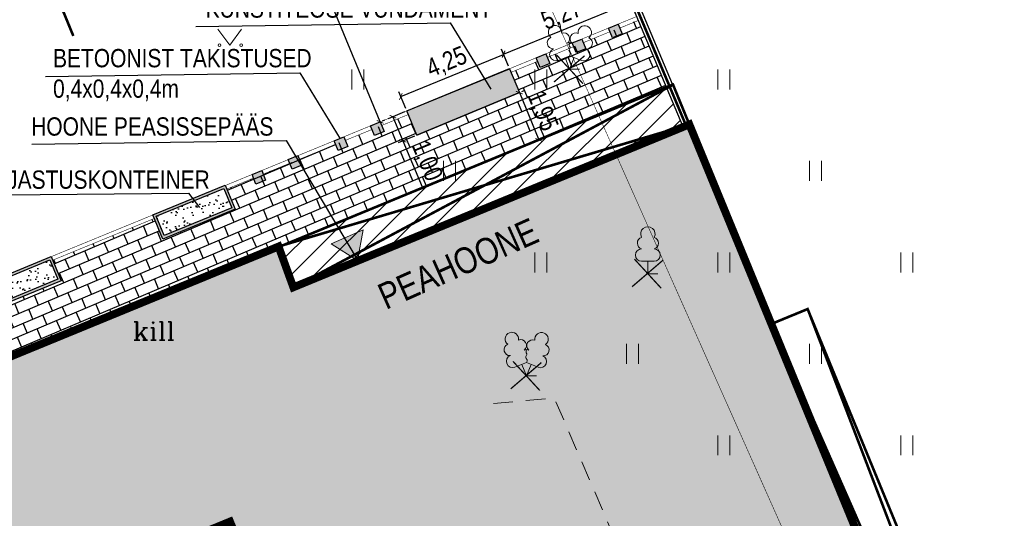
# Model space of a CAD drawing. Header units: metres. Extents: x 685671 to 686635, y 6588408 to 6589199.
# Tile 16 of 34: x 685902 to 685940, y 6588781 to 6588800. Entities that reach past the tile are written whole.
import ezdxf
from ezdxf.enums import TextEntityAlignment as Align

# ---------------------------------------------------------------- set-up
doc = ezdxf.new("R2010")
doc.units = ezdxf.units.M
for name, pattern in [('DASHEDX2', [1.5, 1, -0.5]), ('Kohtla-Järve PPA ühishoone G20$0$ASFBET', [2.5, 1.5, -1]), ('Kohtla-Järve PPA ühishoone G20$0$KATASTRIPIIR', [7, 4, -1, 1, -1])]:
    doc.linetypes.add(name, pattern=pattern)
for name, color, linetype in [('CON_betoontakistus', 252, 'Continuous'), ('CON_haljasala', 81, 'Continuous'), ('CON_hoone', 7, 'Continuous'), ('CON_kõnnitee', 51, 'Continuous'), ('CON_parkimine', 7, 'Continuous'), ('CON_piirdeaed', 92, 'Continuous'), ('CON_sõidutee_äärekivi_8cm', 1, 'Continuous')]:
    doc.layers.add(name, color=color, linetype=linetype)
for name, color, linetype, lineweight in [('CON_sissepääsud', 7, 'Continuous', 0), ('Kohtla-Järve PPA ühishoone G20$0$HALJASTUS', 250, 'Continuous', 13), ('Kohtla-Järve PPA ühishoone G20$0$PIIR', 224, 'Continuous', 13), ('Kohtla-Järve PPA ühishoone G20$0$PUU', 250, 'Continuous', 13), ('Kohtla-Järve PPA ühishoone G20$0$TEE', 250, 'Continuous', 13)]:
    doc.layers.add(name, color=color, linetype=linetype, lineweight=lineweight)
doc.styles.add('Kohtla-Järve PPA ühishoone G20$0$romanc', font='romanc.shx')
doc.linetypes.add('FENCELINE2', pattern='A,6.35,-2.54,[132,ltypeshp.shx,S=2.54,R=0,X=-2.54,Y=0],-2.54,25.4', length=36.83)
doc.dimstyles.new('ISO-25', dxfattribs={"dimtxt": 2.5, "dimasz": 2.5, "dimexe": 1.25, "dimexo": 0.625, "dimtad": 1, "dimtxsty": 'Standard', "dimcen": 2.5, "dimadec": 0, "dimazin": 0, "dimtfac": 1, "dimtmove": 0, "dimatfit": 3, "dimfxl": 1, "dimarcsym": 0})
pattern_1 = [(37.5, (0, 0), (-0.01600031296, 0.48941323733), [0, -0.38608, 0, -0.4318, 0, -0.41275]), (7.5, (0, 0), (0.44952328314, 0.71682510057), [0, -0.20828, 0, -0.34798, 0, -0.13335]), (327.5, (-0.3124, 0), (0.790992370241, 0.001437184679), [0, -0.127, 0, -0.4572, 0, -0.5969]), (317.5, (-0.3124, 0), (0.76355645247, 0.22292932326), [0, -0.0635, 0, -0.29972, 0, -0.3429])]

# ---------------------------------------------------------------- blocks, each defined once
blk = doc.blocks.new('Kohtla-Järve PPA ühishoone G20$0$LEHTP2')
at = {"layer": 'Kohtla-Järve PPA ühishoone G20$0$PUU', "linetype": 'Continuous'}
for p, q in [((-0.88, 0.67), (0.01, 1.02)), ((0, 0), (-0.35, 0.88)), ((0, 0), (0.36, 0.88)), ((0.01, 1.02), (0.89, 0.66)), ((0.76, 0), (0, 0))]:
    blk.add_line(p, q, dxfattribs=at)
at = {"layer": 'Kohtla-Järve PPA ühishoone G20$0$PUU', "linetype": 'Continuous', "flags": 128}
blk.add_lwpolyline([(0.01, 2.01), (-0.03, 1.86), (-0.03, 1.82), (-0.01, 1.76), (0.03, 1.69), (0.04, 1.65), (0.01, 1.58), (-0.04, 1.48), (-0.05, 1.43), (-0.04, 1.4), (-0.02, 1.34), (0.05, 1.22), (0.06, 1.18), (0.05, 1.14), (0.02, 1.07), (0.01, 1.02)], dxfattribs=at)
at = {"layer": 'Kohtla-Järve PPA ühishoone G20$0$PUU', "linetype": 'Continuous'}
for centre, radius, start, end in [((-1.114, 2.828), 0.512, 111.50269, 232.51731), ((-1.114, 2.828), 0.512, 350.48556, 111.50017), ((1.158, 2.811), 0.512, 67.6168, 188.63142), ((1.158, 2.811), 0.512, 306.59966, 67.61428), ((-1.262, 2.005), 0.448, 111.43041, 274.49868), ((-0.445, 2.327), 0.448, 308.50412, 111.57247), ((0.481, 2.318), 0.45, 67.7016, 230.51262), ((1.293, 1.986), 0.448, 264.6183, 67.68657), ((-1.053, 1.117), 0.475, 111.50143, 291.50036), ((0.008, 1.535), 0.475, 66.76552, 111.50149), ((1.07, 1.101), 0.475, 247.61661, 67.61554)]:
    blk.add_arc(centre, radius, start, end, dxfattribs=at)
blk = doc.blocks.new('Kohtla-Järve PPA ühishoone G20$0$LEHTP1')
at = {"layer": 'Kohtla-Järve PPA ühishoone G20$0$PUU', "linetype": 'Continuous'}
for p, q in [((0.48, 0.95), (-0.48, 0.95)), ((0, 0), (0, 0.95)), ((0.76, 0), (0, 0))]:
    blk.add_line(p, q, dxfattribs=at)
for centre, radius, start, end in [((0, 3.04), 0.554, 332.5799, 207.4201), ((-0.34, 2.345), 0.465, 109.02174, 253.14154), ((0.34, 2.345), 0.465, 286.85082, 70.98591), ((-0.475, 1.425), 0.475, 90.0016, 269.3953), ((0.475, 1.425), 0.475, 270.6047, 89.9984)]:
    blk.add_arc(centre, radius, start, end, dxfattribs=at)
blk = doc.blocks.new('Kohtla-Järve PPA ühishoone G20$0$MURU')
at = {"color": 0, "linetype": 'Continuous'}
for p, q in [((-0.927, 1.213), (0, 0)), ((0, 0), (0.891, 1.213))]:
    blk.add_line(p, q, dxfattribs=at)
for centre in [(-0.802, 0), (0.856, 0)]:
    blk.add_ellipse(centre, major_axis=(0.0778, 0.0778), ratio=1, start_param=5.497787, end_param=11.780972, dxfattribs=at)
blk = doc.blocks.new('Kohtla-Järve PPA ühishoone G20$0$HEIN')
at = {"color": 0, "linetype": 'Continuous'}
for p, q in [((-0.455, 0.761), (-0.455, -0.761)), ((0.455, 0.761), (0.455, -0.761))]:
    blk.add_line(p, q, dxfattribs=at)
blk = doc.blocks.new('Kohtla-Järve PPA ühishoone G20')
at = {"layer": 'Kohtla-Järve PPA ühishoone G20$0$PIIR', "color": 1, "linetype": 'Kohtla-Järve PPA ühishoone G20$0$KATASTRIPIIR', "ltscale": 0.5, "const_width": 0.02, "flags": 128}
for points in [[(685915.31, 6588816.21), (685942.42, 6588755.28), (685873.59, 6588724.65), (685883.45, 6588706.73), (685902.46, 6588674.01), (686010.65, 6588734.9), (685998.24, 6588760.11), (685960.71, 6588836.42), (685915.31, 6588816.21)], [(685835.53, 6588780.71), (685867.66, 6588721.37), (685873.59, 6588724.65), (685942.42, 6588755.28), (685915.31, 6588816.21), (685835.53, 6588780.71)]]:
    blk.add_lwpolyline(points, dxfattribs=at)
at = {"layer": 'Kohtla-Järve PPA ühishoone G20$0$TEE', "linetype": 'Kohtla-Järve PPA ühishoone G20$0$ASFBET', "ltscale": 0.5, "flags": 128}
blk.add_lwpolyline([(685920.168, 6588785.214), (685922.502, 6588785.427), (685925.358, 6588778.776), (685925.317, 6588777.253), (685924.543, 6588774.999), (685915.889, 6588771.596), (685901.19, 6588765.862), (685889.682, 6588761.089), (685879.567, 6588756.395), (685877.518, 6588753.654), (685876.904, 6588748.211), (685873.876, 6588746.078), (685868.703, 6588745.798), (685866.91, 6588745.067), (685865.882, 6588743.537), (685866.237, 6588742.034), (685869.881, 6588734.183)], dxfattribs=at)
at = {"layer": 'Kohtla-Järve PPA ühishoone G20$0$HALJASTUS', "linetype": 'Continuous', "xscale": 0.5, "yscale": 0.5, "zscale": 0.5}
blk.add_blockref('Kohtla-Järve PPA ühishoone G20$0$MURU', (685910.092, 6588798.932), dxfattribs=at)
at = {"layer": 'Kohtla-Järve PPA ühishoone G20$0$HALJASTUS', "xscale": 0.5, "yscale": 0.5, "zscale": 0.5}
for p in [(685914.987, 6588797.617), (685921.987, 6588797.617), (685928.987, 6588797.617), (685918.487, 6588794.117), (685932.487, 6588794.117), (685921.987, 6588790.617), (685928.987, 6588790.617), (685935.987, 6588790.617), (685925.487, 6588787.117), (685932.487, 6588787.117), (685928.987, 6588783.617), (685935.987, 6588783.617)]:
    blk.add_blockref('Kohtla-Järve PPA ühishoone G20$0$HEIN', p, dxfattribs=at)
at = {"layer": 'Kohtla-Järve PPA ühishoone G20$0$PUU', "ltscale": 0.5, "xscale": 0.5, "yscale": 0.5, "zscale": 0.5}
for name, p in [('Kohtla-Järve PPA ühishoone G20$0$LEHTP2', (685923.085, 6588798.013)), ('Kohtla-Järve PPA ühishoone G20$0$LEHTP1', (685926.078, 6588790.184)), ('Kohtla-Järve PPA ühishoone G20$0$LEHTP2', (685921.432, 6588786.273))]:
    blk.add_blockref(name, p, dxfattribs=at)
at = {"layer": 'Kohtla-Järve PPA ühishoone G20$0$TEE', "linetype": 'Continuous', "style": 'Kohtla-Järve PPA ühishoone G20$0$romanc'}
blk.add_text('kill', height=0.7, dxfattribs=at).set_placement((685907.182, 6588787.991), align=Align.MIDDLE_CENTER)
blk = doc.blocks.new('_ArchTick')
at = {"color": 0, "linetype": 'ByBlock', "const_width": 0.15}
blk.add_lwpolyline([(-0.5, -0.5), (0.5, 0.5)], dxfattribs=at)
blk = doc.blocks.new('*D34')
at = {"color": 0, "lineweight": -2, "transparency": 16777216}
for p, q in [((685916.762, 6588796.374), (685916.142, 6588796.117)), ((685916.326, 6588796.193), (685916.709, 6588795.27)), ((685917.145, 6588795.45), (685916.524, 6588795.193)), ((685916.709, 6588795.27), (685917.44, 6588793.504))]:
    blk.add_line(p, q, dxfattribs=at)
at = {"layer": 'Defpoints', "color": 0, "transparency": 16777216}
for p in [(685916.855, 6588796.412), (685916.326, 6588796.193), (685917.237, 6588795.488)]:
    blk.add_point(p, dxfattribs=at)
at = {"color": 0, "lineweight": -2, "transparency": 16777216, "xscale": 0.2, "yscale": 0.2, "zscale": 0.2}
for p, rotation in [((685916.326, 6588796.193), 112.5010947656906), ((685916.709, 6588795.27), 292.5010947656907)]:
    blk.add_blockref('_ArchTick', p, dxfattribs=dict(at, rotation=rotation))
at = {"color": 0, "transparency": 16777216, "insert": (685917.593, 6588794.493), "char_height": 0.7, "attachment_point": 5, "rotation": 292.5011}
blk.add_mtext('{\\fSwis721 Cn BT|b0|i0|c0|p34;1,00}', dxfattribs=at)
blk = doc.blocks.new('*D36')
at = {"color": 0, "lineweight": -2, "transparency": 16777216}
for p, q in [((685916.628, 6588796.964), (685920.559, 6588798.579)), ((685920.748, 6588798.12), (685920.483, 6588798.764)), ((685916.817, 6588796.505), (685916.552, 6588797.149))]:
    blk.add_line(p, q, dxfattribs=at)
at = {"layer": 'Defpoints', "color": 0, "transparency": 16777216}
for p in [(685920.559, 6588798.579), (685920.786, 6588798.028), (685916.855, 6588796.412)]:
    blk.add_point(p, dxfattribs=at)
at = {"color": 0, "lineweight": -2, "transparency": 16777216, "xscale": 0.2, "yscale": 0.2, "zscale": 0.2}
for p, rotation in [((685920.559, 6588798.579), 22.33770896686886), ((685916.628, 6588796.964), 202.3377089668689)]:
    blk.add_blockref('_ArchTick', p, dxfattribs=dict(at, rotation=rotation))
at = {"color": 0, "transparency": 16777216, "insert": (685918.396, 6588798.252), "char_height": 0.7, "attachment_point": 5, "rotation": 22.3377}
blk.add_mtext('{\\fSwis721 Cn BT|b0|i0|c0|p34;4,25}', dxfattribs=at)
blk = doc.blocks.new('*D37')
at = {"color": 0, "lineweight": -2, "transparency": 16777216}
for p, q in [((685925.618, 6588800.121), (685925.355, 6588800.766)), ((685920.555, 6588798.591), (685925.43, 6588800.581)), ((685920.743, 6588798.131), (685920.48, 6588798.776))]:
    blk.add_line(p, q, dxfattribs=at)
at = {"layer": 'Defpoints', "color": 0, "transparency": 16777216}
for p in [(685925.43, 6588800.581), (685925.656, 6588800.029), (685920.781, 6588798.039)]:
    blk.add_point(p, dxfattribs=at)
at = {"color": 0, "lineweight": -2, "transparency": 16777216, "xscale": 0.2, "yscale": 0.2, "zscale": 0.2}
for p, rotation in [((685925.43, 6588800.581), 22.20699885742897), ((685920.555, 6588798.591), 202.2069988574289)]:
    blk.add_blockref('_ArchTick', p, dxfattribs=dict(at, rotation=rotation))
at = {"color": 0, "transparency": 16777216, "insert": (685922.796, 6588800.067), "char_height": 0.7, "attachment_point": 5, "rotation": 22.207}
blk.add_mtext('{\\fSwis721 Cn BT|b0|i0|c0|p34;5,27}', dxfattribs=at)
blk = doc.blocks.new('*D38')
at = {"color": 0, "lineweight": -2, "transparency": 16777216}
for p, q in [((685921.162, 6588797.114), (685921.907, 6588795.308)), ((685921.255, 6588797.153), (685921.347, 6588797.191)), ((685922, 6588795.347), (685922.092, 6588795.385))]:
    blk.add_line(p, q, dxfattribs=at)
at = {"layer": 'Defpoints', "color": 0, "transparency": 16777216}
for p in [(685921.162, 6588797.114), (685921.907, 6588795.308), (685921.907, 6588795.308)]:
    blk.add_point(p, dxfattribs=at)
at = {"color": 0, "lineweight": -2, "transparency": 16777216, "xscale": 0.2, "yscale": 0.2, "zscale": 0.2}
for p, rotation in [((685921.162, 6588797.114), 112.4121730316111), ((685921.907, 6588795.308), 292.4121730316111)]:
    blk.add_blockref('_ArchTick', p, dxfattribs=dict(at, rotation=rotation))
at = {"color": 0, "transparency": 16777216, "insert": (685922.015, 6588796.409), "char_height": 0.7, "attachment_point": 5, "rotation": 292.4122}
blk.add_mtext('{\\fSwis721 Cn BT|b0|i0|c0|p34;1,95}', dxfattribs=at)
blk = doc.blocks.new('*D39')
at = {"color": 0, "lineweight": -2, "transparency": 16777216}
for p, q in [((685915.837, 6588795.994), (685911.083, 6588807.565)), ((685911.176, 6588807.603), (685911.268, 6588807.641)), ((685915.93, 6588796.032), (685916.022, 6588796.07))]:
    blk.add_line(p, q, dxfattribs=at)
at = {"layer": 'Defpoints', "color": 0, "transparency": 16777216}
for p in [(685911.083, 6588807.565), (685911.083, 6588807.565), (685915.837, 6588795.994)]:
    blk.add_point(p, dxfattribs=at)
at = {"color": 0, "lineweight": -2, "transparency": 16777216, "xscale": 0.2, "yscale": 0.2, "zscale": 0.2}
for p, rotation in [((685911.083, 6588807.565), 112.3355762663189), ((685915.837, 6588795.994), 292.3355762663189)]:
    blk.add_blockref('_ArchTick', p, dxfattribs=dict(at, rotation=rotation))
at = {"color": 0, "transparency": 16777216, "insert": (685913.941, 6588801.977), "char_height": 0.7, "attachment_point": 5, "rotation": 292.3356}
blk.add_mtext('{\\fSwis721 Cn BT|b0|i0|c0|p34;12,51}', dxfattribs=at)
blk = doc.blocks.new('Sissepääs-flat-20')
at = {"layer": 'CON_sissepääsud'}
h = blk.add_hatch(color=256, dxfattribs=at)
h.dxf.hatch_style = 1
h.paths.add_polyline_path([(-0.766, 0.536), (-0.042, 0.078), (0.113, 0.921)])
blk.add_lwpolyline([(-0.766, 0.536), (-0.042, 0.078), (0.113, 0.921)], close=True, dxfattribs=at)

msp = doc.modelspace()

# ---------------------------------------------------------------- hatches: boundary and pattern name
at = {"true_color": 0x636466}
h = msp.add_hatch(dxfattribs=at)
h.set_pattern_fill('ANSI31', color=251, scale=0.2)
h.set_pattern_definition([(45, (0, 0), (-0.449012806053, 0.449012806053), [])])
h.paths.add_polyline_path([(685911.95, 6588791.225), (685912.554, 6588789.754), (685927.434, 6588795.804), (685926.809, 6588797.288)])
h = msp.add_hatch(color=251, dxfattribs=at)
h.dxf.hatch_style = 1
h.paths.add_polyline_path([(685891.409, 6588782.784), (685895.407, 6588773.054), (685906.608, 6588777.656), (685906.042, 6588779.035), (685910.093, 6588780.699), (685933.515, 6588723.725), (685938.159, 6588725.579), (685953.901, 6588732.048), (685927.665, 6588795.898), (685912.516, 6588789.663), (685911.95, 6588791.225)])
at = {"layer": 'CON_betoontakistus', "true_color": 0x636466}
h = msp.add_hatch(color=251, dxfattribs=at)
h.dxf.hatch_style = 1
h.paths.add_polyline_path([(685924.57, 6588799.582), (685924.94, 6588799.735), (685925.092, 6588799.365), (685924.722, 6588799.212)])
h = msp.add_hatch(color=251, dxfattribs=at)
h.dxf.hatch_style = 1
h.paths.add_polyline_path([(685923.185, 6588799.013), (685923.555, 6588799.165), (685923.707, 6588798.795), (685923.337, 6588798.643)])
h = msp.add_hatch(color=251, dxfattribs=at)
h.dxf.hatch_style = 1
h.paths.add_polyline_path([(685921.8, 6588798.444), (685922.17, 6588798.596), (685922.322, 6588798.226), (685921.952, 6588798.074)])
at = {"layer": 'CON_betoontakistus', "true_color": 0xf26722}
h = msp.add_hatch(color=30, dxfattribs=at)
h.dxf.hatch_style = 1
h.paths.add_polyline_path([(685921.162, 6588797.114), (685917.237, 6588795.488), (685916.855, 6588796.412), (685920.785, 6588798.027)])
at = {"layer": 'CON_betoontakistus', "true_color": 0x636466}
h = msp.add_hatch(color=251, dxfattribs=at)
h.dxf.hatch_style = 1
h.paths.add_polyline_path([(685915.467, 6588795.842), (685915.837, 6588795.994), (685915.989, 6588795.624), (685915.619, 6588795.472)])
h = msp.add_hatch(color=251, dxfattribs=at)
h.dxf.hatch_style = 1
h.paths.add_polyline_path([(685914.08, 6588795.272), (685914.45, 6588795.424), (685914.602, 6588795.054), (685914.232, 6588794.902)])
h = msp.add_hatch(color=251, dxfattribs=at)
h.dxf.hatch_style = 1
h.paths.add_polyline_path([(685912.322, 6588794.55), (685912.692, 6588794.702), (685912.844, 6588794.332), (685912.474, 6588794.18)])
h = msp.add_hatch(color=251, dxfattribs=at)
h.dxf.hatch_style = 1
h.paths.add_polyline_path([(685910.935, 6588793.98), (685911.305, 6588794.132), (685911.457, 6588793.762), (685911.087, 6588793.61)])
h = msp.add_hatch(color=251, dxfattribs=at)
h.dxf.hatch_style = 1
h.paths.add_polyline_path([(685907.269, 6588792.382), (685909.859, 6588793.445), (685910.163, 6588792.705), (685907.572, 6588791.642)], flags=16)
h.paths.add_polyline_path([(685907.138, 6588792.437), (685909.913, 6588793.576), (685910.293, 6588792.651), (685907.518, 6588791.512)])
h = msp.add_hatch(color=251, dxfattribs=at)
h.dxf.hatch_style = 1
h.paths.add_polyline_path([(685900.609, 6588789.647), (685903.199, 6588790.71), (685903.503, 6588789.97), (685900.912, 6588788.907)], flags=16)
h.paths.add_polyline_path([(685900.478, 6588789.701), (685903.253, 6588790.841), (685903.633, 6588789.915), (685900.858, 6588788.776)])
at = {"layer": 'CON_haljasala', "true_color": 0x939598}
h = msp.add_hatch(dxfattribs=at)
h.set_pattern_fill('AR-SAND', color=252, scale=0.01)
h.set_pattern_definition(pattern_1)
edge = h.paths.add_edge_path()
edge.add_line((685889.241, 6588793.347), (685887.34, 6588797.971))
edge.add_line((685887.34, 6588797.971), (685907.245, 6588806.152))
edge.add_line((685907.245, 6588806.152), (685905.982, 6588809.441))
edge.add_line((685905.982, 6588809.441), (685891.799, 6588803.581))
edge.add_line((685891.799, 6588803.581), (685885.359, 6588800.792))
edge.add_line((685885.359, 6588800.792), (685880.643, 6588800.784))
edge.add_line((685880.643, 6588800.784), (685882.564, 6588796.008))
edge.add_arc((685887.068, 6588797.649), 4.794, 200.0097, 291.9616)
edge.add_line((685888.86, 6588793.203), (685889.241, 6588793.347))
h = msp.add_hatch(dxfattribs=at)
h.set_pattern_fill('AR-SAND', color=252, scale=0.01)
h.set_pattern_definition(pattern_1)
h.paths.add_polyline_path([(685907.269, 6588792.382), (685909.859, 6588793.445), (685910.163, 6588792.705), (685907.572, 6588791.642)])
h = msp.add_hatch(dxfattribs=at)
h.set_pattern_fill('AR-SAND', color=252, scale=0.01)
h.set_pattern_definition(pattern_1)
h.paths.add_polyline_path([(685900.609, 6588789.647), (685903.199, 6588790.71), (685903.503, 6588789.97), (685900.912, 6588788.907)])
at = {"layer": 'CON_kõnnitee', "true_color": 0x636466}
h = msp.add_hatch(dxfattribs=at)
h.set_pattern_fill('AR-B816', color=251, scale=0.002, angle=23)
h.set_pattern_definition([(23, (0, 0), (-0.158793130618, 0.374093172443), []), (113, (0, 0), (-0.53288630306, 0.215300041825), [0.4064, -0.4064])])
edge = h.paths.add_edge_path()
edge.add_line((685891.409, 6588782.784), (685895.312, 6588773.285))
edge.add_line((685895.312, 6588773.285), (685892.086, 6588771.953))
edge.add_line((685892.086, 6588771.953), (685888.239, 6588781.461))
edge.add_arc((685890.893, 6588782.501), 2.85, 112.3377, 201.4169, ccw=False)
edge.add_line((685889.809, 6588785.137), (685893.882, 6588786.811))
edge.add_line((685893.882, 6588786.811), (685894.198, 6588786.039))
edge.add_line((685894.198, 6588786.039), (685896.974, 6588787.178))
edge.add_line((685896.974, 6588787.178), (685896.656, 6588787.952))
edge.add_line((685896.656, 6588787.952), (685900.535, 6588789.562))
edge.add_line((685900.535, 6588789.562), (685900.858, 6588788.776))
edge.add_line((685900.858, 6588788.776), (685903.633, 6588789.915))
edge.add_line((685903.633, 6588789.915), (685903.31, 6588790.702))
edge.add_line((685903.31, 6588790.702), (685907.2, 6588792.283))
edge.add_line((685907.2, 6588792.283), (685907.518, 6588791.512))
edge.add_line((685907.518, 6588791.512), (685910.289, 6588792.649))
edge.add_line((685910.289, 6588792.649), (685909.975, 6588793.424))
edge.add_line((685909.975, 6588793.424), (685916.911, 6588796.275))
edge.add_line((685916.911, 6588796.275), (685917.24, 6588795.489))
edge.add_line((685917.24, 6588795.489), (685921.163, 6588797.115))
edge.add_line((685921.163, 6588797.115), (685920.843, 6588797.887))
edge.add_line((685920.843, 6588797.887), (685925.715, 6588799.889))
edge.add_line((685925.715, 6588799.889), (685926.81, 6588797.286))
edge.add_line((685926.81, 6588797.286), (685914.971, 6588792.457))
edge.add_line((685914.971, 6588792.457), (685891.409, 6588782.784))

# ---------------------------------------------------------------- linework, layer by layer
for points in [[(685908.788, 6588799.643), (685918.515, 6588799.781), (685920.065, 6588797.252)], [(685903.034, 6588797.736), (685912.761, 6588797.874), (685914.311, 6588795.345)], [(685916.855, 6588796.412), (685920.781, 6588798.039)], [(685917.237, 6588795.488), (685921.163, 6588797.115)], [(685902.518, 6588795.139), (685912.245, 6588795.276), (685915.001, 6588790.667)], [(685895.714, 6588793.152), (685908.509, 6588793.266), (685908.928, 6588792.717)]]:
    msp.add_lwpolyline(points)
at = {"const_width": 0.05}
for points in [[(685923.658, 6588798.525), (685922.482, 6588797.516)], [(685922.572, 6588798.571), (685923.598, 6588797.455)], [(685926.651, 6588790.696), (685925.475, 6588789.687)], [(685925.565, 6588790.742), (685926.591, 6588789.626)], [(685920.919, 6588786.831), (685921.945, 6588785.715)], [(685922.005, 6588786.785), (685920.829, 6588785.776)]]:
    msp.add_lwpolyline(points, dxfattribs=at)
at = {"layer": 'CON_betoontakistus'}
for points in [[(685924.57, 6588799.582), (685924.94, 6588799.735), (685925.092, 6588799.365), (685924.722, 6588799.212)], [(685923.185, 6588799.013), (685923.555, 6588799.165), (685923.707, 6588798.795), (685923.337, 6588798.643)], [(685921.8, 6588798.444), (685922.17, 6588798.596), (685922.322, 6588798.226), (685921.952, 6588798.074)], [(685915.467, 6588795.842), (685915.837, 6588795.994), (685915.989, 6588795.624), (685915.619, 6588795.472)], [(685914.08, 6588795.272), (685914.45, 6588795.424), (685914.602, 6588795.054), (685914.232, 6588794.902)], [(685912.322, 6588794.55), (685912.692, 6588794.702), (685912.844, 6588794.332), (685912.474, 6588794.18)], [(685910.935, 6588793.98), (685911.305, 6588794.132), (685911.457, 6588793.762), (685911.087, 6588793.61)], [(685907.138, 6588792.437), (685909.913, 6588793.576), (685910.293, 6588792.651), (685907.518, 6588791.512)], [(685907.269, 6588792.382), (685909.859, 6588793.445), (685910.163, 6588792.705), (685907.572, 6588791.642)], [(685900.478, 6588789.701), (685903.253, 6588790.841), (685903.633, 6588789.915), (685900.858, 6588788.776)], [(685900.609, 6588789.647), (685903.199, 6588790.71), (685903.503, 6588789.97), (685900.912, 6588788.907)]]:
    msp.add_lwpolyline(points, close=True, dxfattribs=at)
at = {"layer": 'CON_betoontakistus', "color": 18, "true_color": 0x000000}
msp.add_lwpolyline([(685921.162, 6588797.114), (685917.237, 6588795.488), (685916.855, 6588796.412), (685920.785, 6588798.027)], close=True, dxfattribs=at)
at = {"layer": 'CON_hoone', "linetype": 'DASHEDX2', "const_width": 0.1}
msp.add_lwpolyline([(685895.434, 6588773.119), (685891.471, 6588782.756), (685927.038, 6588797.425), (685953.836, 6588732.075), (685938.186, 6588725.644), (685931.763, 6588741.276), (685927.138, 6588739.376), (685910.669, 6588779.325), (685895.434, 6588773.119), (685891.475, 6588782.757)], close=True, dxfattribs=at)
at = {"layer": 'CON_hoone'}
for points, const_width in [([(685895.434, 6588773.119), (685891.471, 6588782.756), (685927.038, 6588797.425), (685953.836, 6588732.075), (685938.186, 6588725.644), (685931.763, 6588741.276), (685927.138, 6588739.376), (685910.669, 6588779.325), (685895.434, 6588773.119), (685891.475, 6588782.757)], 0.1), ([(685891.409, 6588782.784), (685895.407, 6588773.054), (685906.608, 6588777.656), (685906.042, 6588779.035), (685910.093, 6588780.699), (685933.515, 6588723.725), (685938.159, 6588725.579), (685953.901, 6588732.048), (685927.665, 6588795.898), (685912.516, 6588789.663), (685911.95, 6588791.225)], 0.3), ([(685891.409, 6588782.784), (685895.407, 6588773.054), (685906.608, 6588777.656), (685906.042, 6588779.035), (685910.093, 6588780.699), (685933.515, 6588723.725), (685938.159, 6588725.579), (685953.901, 6588732.048), (685927.665, 6588795.898), (685912.516, 6588789.663), (685911.95, 6588791.225)], 0.3)]:
    msp.add_lwpolyline(points, close=True, dxfattribs=dict(at, const_width=const_width))
at = {"layer": 'CON_hoone', "linetype": 'DASHEDX2', "const_width": 0.1}
for points in [[(685927.042, 6588797.414), (685912.516, 6588789.663)], [(685911.95, 6588791.225), (685927.665, 6588795.898)]]:
    msp.add_lwpolyline(points, dxfattribs=at)
at = {"layer": 'CON_hoone', "const_width": 0.1}
for points in [[(685953.792, 6588732.315), (685955.177, 6588732.884), (685932.19, 6588788.832), (685930.803, 6588788.262)], [(685932.192, 6588788.833), (685953.793, 6588732.311)], [(685955.177, 6588732.884), (685930.803, 6588788.262)]]:
    msp.add_lwpolyline(points, dxfattribs=at)
at = {"layer": 'CON_parkimine', "const_width": 0.1}
msp.add_lwpolyline([(685904.099, 6588799.283), (685902.199, 6588803.908)], dxfattribs=at)
msp.add_lwpolyline([(685904.099, 6588799.283), (685902.199, 6588803.908)], dxfattribs=at)
at = {"layer": 'CON_piirdeaed', "color": 18, "ltscale": 0.2, "true_color": 0x000000}
for points in [[(685927.435, 6588795.801), (685919.454, 6588814.765)], [(685927.665, 6588795.898), (685919.684, 6588814.861)]]:
    msp.add_lwpolyline(points, dxfattribs=at)
at = {"layer": 'CON_piirdeaed', "color": 251, "linetype": 'FENCELINE2', "ltscale": 0.2, "true_color": 0x636466, "const_width": 0.1}
msp.add_lwpolyline([(685927.543, 6588795.844), (685919.521, 6588814.929)], dxfattribs=at)
at = {"layer": 'CON_sõidutee_äärekivi_8cm', "color": 18, "true_color": 0x000000, "const_width": 0.02}
for points in [[(685925.656, 6588800.029), (685924.94, 6588799.735)], [(685925.72, 6588799.875), (685925.002, 6588799.583)], [(685925.722, 6588799.879), (685925.014, 6588799.588)], [(685924.57, 6588799.582), (685923.556, 6588799.166)], [(685924.627, 6588799.444), (685923.613, 6588799.027)], [(685923.185, 6588799.013), (685922.171, 6588798.597)], [(685923.242, 6588798.875), (685922.228, 6588798.458)], [(685921.8, 6588798.444), (685920.786, 6588798.028)], [(685921.857, 6588798.306), (685920.843, 6588797.889)], [(685916.855, 6588796.412), (685915.837, 6588795.994)], [(685916.911, 6588796.275), (685915.894, 6588795.856)], [(685915.467, 6588795.842), (685914.45, 6588795.424)], [(685915.524, 6588795.704), (685914.507, 6588795.286)], [(685914.08, 6588795.272), (685912.692, 6588794.702)], [(685914.137, 6588795.134), (685912.749, 6588794.563)], [(685912.322, 6588794.55), (685911.305, 6588794.132)], [(685912.472, 6588794.449), (685911.362, 6588793.993)], [(685910.935, 6588793.98), (685909.919, 6588793.563)], [(685911.004, 6588793.846), (685909.975, 6588793.424)], [(685907.14, 6588792.432), (685903.255, 6588790.838)], [(685907.196, 6588792.297), (685903.31, 6588790.702)]]:
    msp.add_lwpolyline(points, dxfattribs=at)

# ---------------------------------------------------------------- block references
at = {"color": 251, "true_color": 0x636466}
msp.add_blockref('Kohtla-Järve PPA ühishoone G20', (0, 0), dxfattribs=at)
at = {"layer": 'CON_hoone', "xscale": 1.401981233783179, "yscale": 1.401981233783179, "zscale": 1.401981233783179}
msp.add_blockref('Sissepääs-flat-20', (685915.032, 6588790.575), dxfattribs=at)

# ---------------------------------------------------------------- texts
at = {"char_height": 0.7, "attachment_point": 1}
for s, width, insert in [('{\\fSwis721 Cn BT|b0|i0|c0|p34;KUNSTITEOSE VUNDAMENT}', 10.52961, (685909.162, 6588800.683)), ('{\\fSwis721 Cn BT|b0|i0|c0|p34;BETOONIST TAKISTUSED 0,4x0,4x0,4m}', 10.52961, (685903.324, 6588798.783)), ('{\\fSwis721 Cn BT|b0|i0|c0|p34;HOONE PEASISSEPÄÄS}', 13.72746, (685902.487, 6588796.168)), ('{\\fSwis721 Cn BT|b0|i0|c0|p34;BETOONIST HALJASTUSKONTEINER\\P3x1x0,4m}', 13.72746, (685895.152, 6588794.134))]:
    msp.add_mtext_dynamic_manual_height_columns(s, width=width, gutter_width=12.5, heights=[0], dxfattribs=dict(at, insert=insert))
at = {"color": 7, "true_color": 0xffffff, "insert": (685915.65, 6588789.707), "char_height": 1, "attachment_point": 1, "rotation": 24.0195}
msp.add_mtext_dynamic_manual_height_columns('{\\fSwis721 Cn BT|b0|i0|c0|p34;PEAHOONE}', width=10.0495, gutter_width=12.5, heights=[0], dxfattribs=at)

# ---------------------------------------------------------------- dimensions: what is measured, and where the dimension line sits
for p1, p2, distance, picture, middle in [((685915.837, 6588795.994), (685911.083, 6588807.565), 0, '*D39', (685913.941, 6588801.977)), ((685920.781, 6588798.039), (685925.656, 6588800.029), 0.597, '*D37', (685922.796, 6588800.067)), ((685916.855, 6588796.412), (685920.786, 6588798.028), 0.597, '*D36', (685918.396, 6588798.252)), ((685921.162, 6588797.114), (685921.907, 6588795.308), 0, '*D38', (685922.015, 6588796.409))]:
    dim = msp.add_aligned_dim(p1=p1, p2=p2, distance=distance, text='{\\fSwis721 Cn BT|b0|i0|c0|p34;<>}', dimstyle='ISO-25', override={"dimtxt": 0.7, "dimasz": 0.2, "dimexe": 0.2, "dimexo": 0.1, "dimgap": 0.1, "dimblk1": 'ArchTick', "dimblk2": 'ArchTick', "dimsah": 1})
    dim.commit()
    dim.dimension.update_dxf_attribs({"geometry": picture, "text_midpoint": middle})
dim = msp.add_linear_dim(base=(685916.326, 6588796.193), p1=(685917.237, 6588795.488), p2=(685916.855, 6588796.412), angle=112.5011, text='{\\fSwis721 Cn BT|b0|i0|c0|p34;<>}', dimstyle='ISO-25', override={"dimtxt": 0.7, "dimasz": 0.2, "dimexe": 0.2, "dimexo": 0.1, "dimgap": 0.1, "dimzin": 0, "dimblk1": 'ArchTick', "dimblk2": 'ArchTick', "dimsah": 1})
dim.commit()
dim.dimension.update_dxf_attribs({"geometry": '*D34', "text_midpoint": (685917.113, 6588794.294), "dimtype": 161})

doc.saveas('drawing.dxf')
